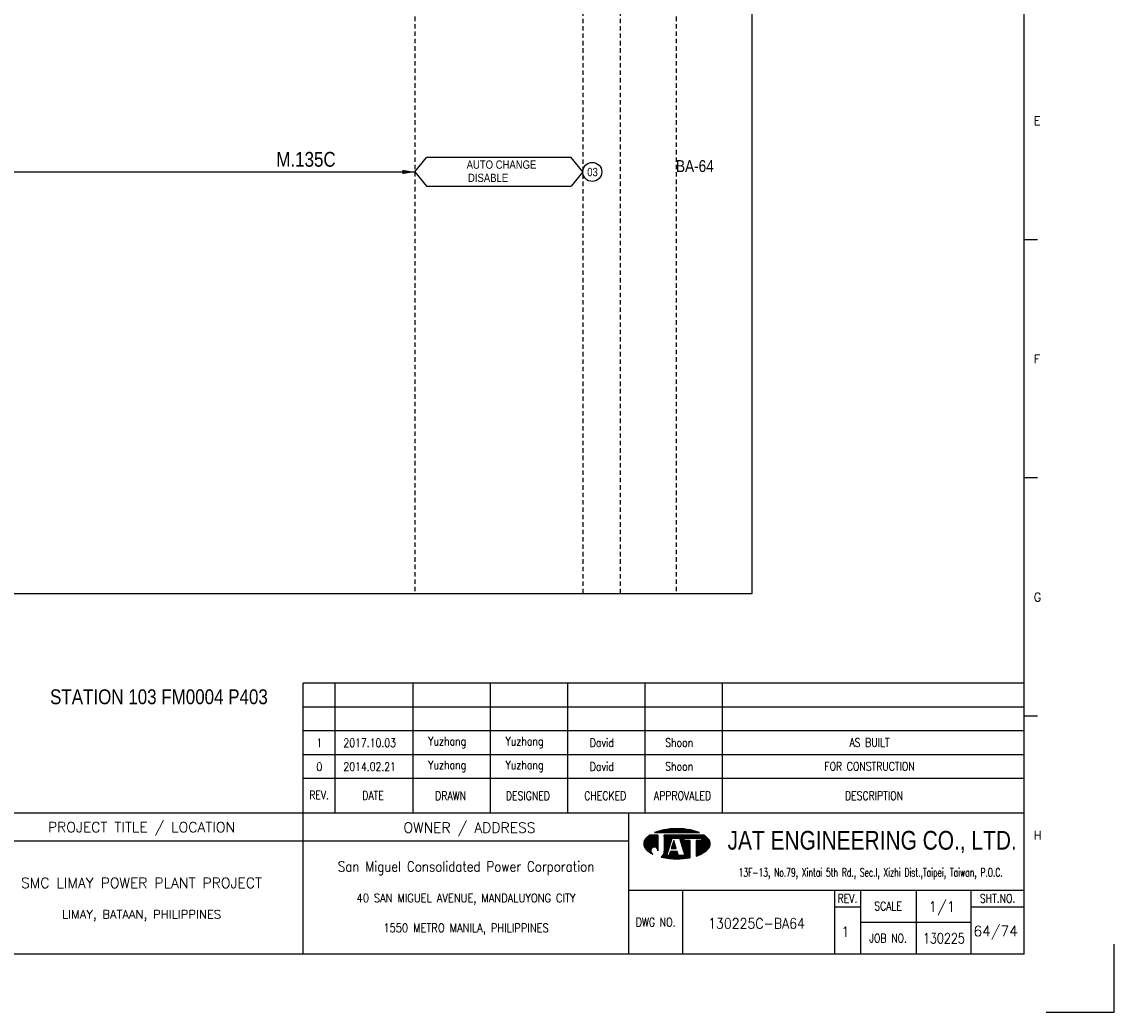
# Model space of a CAD drawing. Extents: x 2778 to 3744, y -629 to 54.
# Tile 3 of 4: x 3375 to 3744, y -629 to -294. Entities that reach past the tile are written whole.
import ezdxf
from ezdxf.enums import TextEntityAlignment as Align

# ---------------------------------------------------------------- set-up
doc = ezdxf.new("R2010")
doc.units = 0
doc.header["$MEASUREMENT"] = 0
doc.linetypes.add('HIDDEN', pattern=[4, 1.5, -1, 1.5])
doc.layers.get('0').update_dxf_attribs({"linetype": 'CONTINUOUS'})
doc.layers.get('Defpoints').update_dxf_attribs({"linetype": 'CONTINUOUS'})
for name, color, linetype in [('B_DIM', 7, 'CONTINUOUS'), ('CON', 4, 'CONTINUOUS'), ('DCS', 7, 'CONTINUOUS'), ('HID', 2, 'HIDDEN'), ('T', 2, 'CONTINUOUS'), ('TEXT', 7, 'CONTINUOUS'), ('圖框CON', 4, 'CONTINUOUS'), ('框線', 6, 'CONTINUOUS')]:
    doc.layers.add(name, color=color, linetype=linetype)
doc.styles.add('AEH', font='simplex', dxfattribs={"width": 0.8, "bigfont": 'ae'})
doc.styles.add('DAYUKP', font='complex', dxfattribs={"bigfont": 'DAYUKP.SHX'})
doc.styles.add('E2', font='simplex.shx', dxfattribs={"height": 2})
doc.styles.add('E3', font='simplex.shx', dxfattribs={"height": 3})
doc.styles.add('ROMANS', font='romans', dxfattribs={"width": 0.8})
doc.styles.add('style3', font='ARIALN.TTF')
doc.styles.add('WMF-Arial0', font='arial.ttf')

# ---------------------------------------------------------------- blocks, each defined once
blk = doc.blocks.new('LEADER')
at = {"layer": 'CON'}
blk.add_solid([(0.85, -0.57), (0.85, -1.57), (3.85, -1.07)], dxfattribs=at)
blk = doc.blocks.new('1880-TITLE_BLK')
at = {"layer": 'TEXT', "color": 2, "linetype": 'Continuous', "style": 'E3'}
for tag, p in [('SCALE', (790.95, 31.17)), ('DWG_NO', (736.41, 26.44)), ('REV', (762.59, 23.97)), ('SHT_NO', (806.74, 23.97))]:
    blk.add_attdef(tag, text='', height=3, dxfattribs=at).set_placement(p, align=Align.MIDDLE)
at = {"layer": 'TEXT', "linetype": 'Continuous', "style": 'E2', "width": 0.6}
for tag, p in [('REV_DATE', (418.65, 19.76)), ('APPR_DATE', (492.93, 19.76))]:
    blk.add_attdef(tag, text='', height=2, dxfattribs=at).set_placement(p, align=Align.MIDDLE_LEFT)
blk = doc.blocks.new('1')
at = {"layer": 'B_DIM'}
for p, q in [((2181.53, 118.11), (1938.08, 118.11)), ((1938.08, 74.29), (1938.08, 118.11)), ((1948.92, 74.29), (1948.92, 118.11)), ((1975.28, 74.29), (1975.28, 118.11)), ((2001.39, 74.29), (2001.39, 118.11)), ((2027.5, 74.29), (2027.5, 118.11)), ((2053.62, 74.29), (2053.62, 118.11)), ((2079.73, 74.29), (2079.73, 118.11)), ((2181.53, 110.07), (1938.08, 110.07)), ((1938.08, 77.93), (1938.08, 104.33)), ((2181.53, 102.03), (1938.08, 102.03)), ((2181.53, 93.99), (1938.08, 93.99)), ((2181.53, 85.95), (1938.08, 85.95))]:
    blk.add_line(p, q, dxfattribs=at)
at = {"layer": 'Defpoints'}
blk.add_lwpolyline([(2189, 7.08), (2211.97, 7.08), (2211.97, 30.05)], dxfattribs=at)
at = {"layer": 'T', "color": 0, "lineweight": -3}
for p, q in [((2053.09, 63.82), (2056.14, 66.87)), ((2053.09, 64.04), (2055.92, 66.87)), ((2053.11, 63.62), (2056.36, 66.87)), ((2053.12, 64.29), (2055.7, 66.87)), ((2053.14, 63.43), (2056.58, 66.87)), ((2053.18, 63.25), (2056.8, 66.87)), ((2053.18, 64.57), (2055.47, 66.87)), ((2053.24, 63.08), (2057.03, 66.87)), ((2053.29, 64.91), (2055.25, 66.87)), ((2053.3, 62.92), (2057.25, 66.87)), ((2053.37, 62.77), (2057.47, 66.87)), ((2053.45, 62.63), (2057.69, 66.87)), ((2053.54, 62.5), (2057.91, 66.86)), ((2053.64, 62.37), (2057.91, 66.64)), ((2053.74, 62.25), (2057.91, 66.42)), ((2056.94, 67.67), (2057.09, 67.82)), ((2057.16, 67.67), (2057.44, 67.95)), ((2057.39, 67.67), (2057.78, 68.07)), ((2057.61, 67.67), (2058.11, 68.18)), ((2057.83, 67.67), (2058.43, 68.27)), ((2058.05, 67.67), (2058.73, 68.35)), ((2058.27, 67.67), (2059.03, 68.43)), ((2058.49, 67.67), (2059.32, 68.49)), ((2058.72, 67.67), (2059.6, 68.55)), ((2058.94, 67.67), (2059.87, 68.6)), ((2059.16, 67.67), (2060.14, 68.65)), ((2059.38, 67.67), (2060.41, 68.7)), ((2059.6, 67.67), (2060.67, 68.74)), ((2059.82, 67.67), (2060.93, 68.77)), ((2060.05, 67.67), (2061.18, 68.81)), ((2060.05, 63.24), (2063.68, 66.87)), ((2060.05, 63.46), (2063.46, 66.87)), ((2060.05, 63.68), (2063.23, 66.87)), ((2060.05, 63.9), (2063.01, 66.87)), ((2060.05, 64.13), (2062.79, 66.87)), ((2060.05, 64.35), (2062.57, 66.87)), ((2060.05, 64.57), (2062.35, 66.87)), ((2060.05, 64.79), (2062.13, 66.87)), ((2060.05, 65.01), (2061.9, 66.87)), ((2060.05, 65.23), (2061.68, 66.87)), ((2060.05, 65.46), (2061.46, 66.87)), ((2060.05, 66.12), (2060.79, 66.87)), ((2060.05, 66.34), (2060.57, 66.87)), ((2060.05, 66.56), (2060.35, 66.87)), ((2060.05, 66.79), (2060.13, 66.87)), ((2060.05, 65.68), (2061.24, 66.87)), ((2060.05, 65.9), (2061.02, 66.87)), ((2060.27, 67.67), (2061.44, 68.84)), ((2060.49, 67.67), (2061.69, 68.87)), ((2060.71, 67.67), (2061.93, 68.89)), ((2060.93, 67.67), (2062.18, 68.91)), ((2061.15, 67.67), (2062.42, 68.93)), ((2061.38, 67.67), (2062.66, 68.95)), ((2061.6, 67.67), (2062.89, 68.97)), ((2061.82, 67.67), (2063.13, 68.98)), ((2062.04, 67.67), (2063.36, 68.99)), ((2062.26, 67.67), (2063.59, 69)), ((2062.48, 67.67), (2063.82, 69)), ((2062.71, 67.67), (2064.04, 69.01)), ((2062.83, 65.8), (2063.9, 66.87)), ((2062.93, 67.67), (2064.27, 69.01)), ((2063.05, 65.8), (2064.12, 66.87)), ((2063.15, 67.67), (2064.49, 69.01)), ((2063.27, 65.8), (2064.34, 66.87)), ((2063.37, 67.67), (2064.71, 69.01)), ((2063.49, 65.8), (2064.56, 66.87)), ((2063.59, 67.67), (2064.92, 69)), ((2063.72, 65.8), (2064.79, 66.87)), ((2063.81, 67.67), (2065.14, 69)), ((2063.94, 65.8), (2065.01, 66.87)), ((2064.04, 67.67), (2065.35, 68.99)), ((2064.16, 65.8), (2065.23, 66.87)), ((2064.26, 67.67), (2065.56, 68.98)), ((2064.38, 65.8), (2065.45, 66.87)), ((2064.48, 67.67), (2065.78, 68.97)), ((2064.6, 65.8), (2065.67, 66.87)), ((2064.7, 67.67), (2065.98, 68.95)), ((2064.82, 65.8), (2065.89, 66.87)), ((2064.92, 67.67), (2066.19, 68.94)), ((2065.05, 65.8), (2066.12, 66.87)), ((2065.14, 67.67), (2066.4, 68.92)), ((2065.16, 65.69), (2066.34, 66.87)), ((2065.22, 65.53), (2066.56, 66.87)), ((2065.27, 65.36), (2066.78, 66.87)), ((2065.32, 65.19), (2067, 66.87)), ((2065.37, 67.67), (2066.6, 68.9)), ((2065.38, 65.02), (2067.22, 66.87)), ((2065.43, 64.85), (2067.45, 66.87)), ((2065.48, 64.69), (2067.67, 66.87)), ((2065.59, 67.67), (2066.8, 68.88)), ((2065.81, 67.67), (2067, 68.86)), ((2066.03, 67.67), (2067.2, 68.84)), ((2066.25, 67.67), (2067.4, 68.82)), ((2066.47, 67.67), (2067.6, 68.79)), ((2066.7, 67.67), (2067.79, 68.77)), ((2066.82, 65.8), (2067.89, 66.87)), ((2066.92, 67.67), (2067.98, 68.74)), ((2067.04, 65.8), (2068.11, 66.87)), ((2067.14, 67.67), (2068.18, 68.71)), ((2067.26, 65.8), (2068.33, 66.87)), ((2067.36, 67.67), (2068.37, 68.68)), ((2067.48, 65.8), (2068.55, 66.87)), ((2067.58, 67.67), (2068.56, 68.64)), ((2067.71, 65.8), (2068.78, 66.87)), ((2067.81, 67.67), (2068.75, 68.61)), ((2067.93, 65.8), (2069, 66.87)), ((2068.03, 67.67), (2068.93, 68.58)), ((2068.15, 65.8), (2069.22, 66.87)), ((2068.25, 67.67), (2069.12, 68.54)), ((2068.37, 65.8), (2069.44, 66.87)), ((2068.47, 67.67), (2069.3, 68.5)), ((2068.59, 65.8), (2069.66, 66.87)), ((2068.69, 67.67), (2069.48, 68.46)), ((2068.81, 65.8), (2069.88, 66.87)), ((2068.91, 67.67), (2069.66, 68.42)), ((2069.04, 65.8), (2070.11, 66.87)), ((2069.14, 67.67), (2069.84, 68.37)), ((2069.26, 65.8), (2070.33, 66.87)), ((2069.36, 67.67), (2070.01, 68.33)), ((2069.48, 65.8), (2070.55, 66.87)), ((2069.58, 67.67), (2070.19, 68.28)), ((2069.7, 65.8), (2070.77, 66.87)), ((2069.8, 67.67), (2070.36, 68.23)), ((2069.92, 65.8), (2070.99, 66.87)), ((2070.02, 67.67), (2070.53, 68.18)), ((2070.14, 65.8), (2071.21, 66.87)), ((2070.24, 67.67), (2070.7, 68.13)), ((2070.37, 65.8), (2071.44, 66.87)), ((2070.47, 67.67), (2070.87, 68.07)), ((2070.59, 65.8), (2071.66, 66.87)), ((2070.69, 67.67), (2071.03, 68.02)), ((2070.81, 65.8), (2071.88, 66.87)), ((2070.91, 67.67), (2071.2, 67.96)), ((2071.03, 65.8), (2072.1, 66.87)), ((2071.13, 67.67), (2071.36, 67.9)), ((2071.25, 65.8), (2072.32, 66.87)), ((2071.35, 67.67), (2071.52, 67.84)), ((2071.47, 65.8), (2072.54, 66.87)), ((2071.57, 67.67), (2071.68, 67.77)), ((2071.7, 65.8), (2072.77, 66.87)), ((2071.8, 67.67), (2071.83, 67.71)), ((2071.92, 65.8), (2072.99, 66.87)), ((2072.14, 65.8), (2073.21, 66.87)), ((2072.36, 65.8), (2073.43, 66.87)), ((2072.58, 65.8), (2073.57, 66.78)), ((2072.62, 65.62), (2073.7, 66.69)), ((2072.62, 65.39), (2073.83, 66.6)), ((2072.62, 65.17), (2073.95, 66.5)), ((2053.61, 65.45), (2054.47, 66.31)), ((2053.84, 62.14), (2057.91, 66.2)), ((2053.95, 62.02), (2057.91, 65.98)), ((2054.07, 61.91), (2057.91, 65.75)), ((2054.18, 61.8), (2057.91, 65.53)), ((2054.29, 61.7), (2057.91, 65.31)), ((2054.41, 61.59), (2057.91, 65.09)), ((2054.53, 61.49), (2057.91, 64.87)), ((2054.65, 61.39), (2057.91, 64.65)), ((2056.12, 62.63), (2057.91, 64.42)), ((2056.46, 62.75), (2057.91, 64.2)), ((2056.7, 62.77), (2057.91, 63.98)), ((2056.9, 62.75), (2057.91, 63.76)), ((2057.08, 62.71), (2057.91, 63.54)), ((2057.23, 62.64), (2057.91, 63.32)), ((2057.37, 62.56), (2057.91, 63.09)), ((2057.5, 62.46), (2057.91, 62.87)), ((2060.03, 61), (2061.74, 62.72)), ((2060.05, 63.02), (2062.67, 65.64)), ((2060.05, 62.8), (2062.57, 65.32)), ((2060.05, 62.57), (2062.47, 64.99)), ((2060.05, 62.35), (2062.36, 64.67)), ((2060.05, 62.13), (2062.26, 64.34)), ((2060.05, 61.91), (2062.16, 64.02)), ((2060.05, 61.69), (2062.05, 63.69)), ((2060.05, 61.46), (2061.95, 63.37)), ((2062.45, 62.32), (2063.71, 63.57)), ((2062.5, 62.58), (2063.65, 63.74)), ((2062.6, 62.91), (2063.6, 63.91)), ((2062.68, 62.32), (2063.76, 63.4)), ((2062.7, 63.23), (2063.55, 64.08)), ((2062.8, 63.56), (2063.49, 64.25)), ((2062.9, 62.32), (2063.81, 63.24)), ((2062.91, 63.88), (2063.44, 64.42)), ((2063.01, 64.2), (2063.39, 64.58)), ((2063.11, 64.53), (2063.33, 64.75)), ((2063.12, 62.32), (2063.87, 63.07)), ((2063.21, 64.85), (2063.28, 64.92)), ((2063.34, 62.32), (2063.92, 62.9)), ((2063.56, 62.32), (2063.97, 62.73)), ((2065.54, 64.52), (2066.74, 65.71)), ((2065.59, 64.35), (2066.74, 65.49)), ((2065.65, 64.18), (2066.74, 65.27)), ((2065.7, 64.01), (2066.74, 65.05)), ((2065.75, 63.84), (2066.9, 65)), ((2065.81, 63.68), (2067.12, 65)), ((2065.86, 63.51), (2067.35, 65)), ((2065.91, 63.34), (2067.57, 65)), ((2065.97, 63.17), (2067.79, 65)), ((2066.02, 63), (2068.01, 65)), ((2066.07, 62.84), (2068.23, 65)), ((2066.13, 62.67), (2068.46, 65)), ((2066.18, 62.5), (2068.61, 64.93)), ((2066.23, 62.33), (2068.61, 64.71)), ((2066.29, 62.16), (2068.61, 64.48)), ((2066.34, 61.99), (2068.61, 64.26)), ((2066.39, 61.83), (2068.61, 64.04)), ((2066.45, 61.66), (2068.61, 63.82)), ((2066.5, 61.49), (2068.61, 63.6)), ((2066.56, 61.32), (2068.61, 63.38)), ((2066.61, 61.15), (2068.61, 63.15)), ((2066.66, 60.99), (2068.61, 62.93)), ((2070.75, 63.08), (2074.07, 66.4)), ((2070.75, 62.86), (2074.19, 66.3)), ((2070.75, 62.63), (2074.31, 66.2)), ((2070.75, 62.41), (2074.43, 66.09)), ((2070.75, 62.19), (2074.54, 65.98)), ((2070.75, 61.97), (2074.66, 65.87)), ((2070.75, 61.75), (2074.77, 65.76)), ((2070.75, 61.53), (2074.87, 65.65)), ((2070.75, 61.3), (2074.98, 65.53)), ((2070.75, 61.08), (2075.08, 65.41)), ((2070.75, 60.86), (2075.17, 65.28)), ((2070.75, 60.64), (2075.25, 65.14)), ((2070.75, 63.96), (2071.78, 65)), ((2070.75, 63.74), (2072, 65)), ((2070.75, 63.52), (2072.22, 65)), ((2070.75, 63.3), (2072.45, 65)), ((2070.75, 64.41), (2071.34, 65)), ((2070.75, 64.19), (2071.56, 65)), ((2070.75, 64.85), (2070.89, 65)), ((2070.75, 64.63), (2071.12, 65)), ((2070.75, 60.42), (2075.33, 64.99)), ((2070.75, 60.2), (2075.39, 64.84)), ((2070.75, 59.97), (2075.45, 64.67)), ((2070.75, 59.75), (2075.5, 64.5)), ((2071.07, 59.85), (2075.53, 64.32)), ((2071.42, 59.97), (2075.56, 64.12)), ((2071.78, 60.12), (2075.57, 63.9)), ((2072.17, 60.28), (2075.55, 63.67)), ((2072.59, 60.48), (2075.51, 63.4)), ((2073.08, 60.75), (2075.42, 63.1)), ((2054.78, 61.29), (2055.59, 62.11)), ((2054.9, 61.2), (2055.48, 61.77)), ((2055.03, 61.11), (2055.46, 61.53)), ((2055.16, 61.01), (2055.47, 61.33)), ((2055.3, 60.93), (2055.52, 61.15)), ((2055.43, 60.84), (2055.59, 60.99)), ((2055.57, 60.76), (2055.67, 60.85)), ((2055.71, 60.67), (2055.76, 60.73)), ((2055.85, 60.59), (2055.88, 60.62)), ((2056, 60.52), (2056, 60.52)), ((2056.14, 60.44), (2056.14, 60.44)), ((2057.61, 62.35), (2057.91, 62.65)), ((2057.7, 62.23), (2057.91, 62.43)), ((2057.79, 62.09), (2057.91, 62.21)), ((2057.85, 61.93), (2057.91, 61.99)), ((2057.89, 61.75), (2057.91, 61.76)), ((2057.91, 61.54), (2057.91, 61.55)), ((2059.09, 59.4), (2061.43, 61.74)), ((2059.28, 59.36), (2061.33, 61.42)), ((2059.46, 59.32), (2061.23, 61.09)), ((2059.64, 59.29), (2061.12, 60.77)), ((2059.83, 59.25), (2061.02, 60.44)), ((2059.86, 60.39), (2061.54, 62.07)), ((2059.98, 60.73), (2061.64, 62.39)), ((2060.02, 59.22), (2060.92, 60.12)), ((2060.05, 61.24), (2060.05, 61.24)), ((2060.21, 59.19), (2060.93, 59.91)), ((2060.4, 59.16), (2061.15, 59.91)), ((2060.59, 59.13), (2061.38, 59.91)), ((2060.78, 59.1), (2061.6, 59.91)), ((2060.98, 59.07), (2063.16, 61.25)), ((2061.17, 59.04), (2063.38, 61.25)), ((2061.37, 59.02), (2063.6, 61.25)), ((2061.57, 59), (2063.82, 61.25)), ((2061.68, 59.99), (2062.94, 61.25)), ((2061.77, 58.97), (2064.04, 61.25)), ((2061.78, 60.32), (2062.71, 61.25)), ((2061.88, 60.64), (2062.49, 61.25)), ((2061.97, 58.95), (2064.27, 61.25)), ((2061.99, 60.96), (2062.27, 61.25)), ((2062.17, 58.94), (2064.45, 61.21)), ((2062.38, 58.92), (2064.51, 61.05)), ((2062.58, 58.9), (2064.56, 60.88)), ((2062.79, 58.89), (2064.61, 60.71)), ((2063, 58.88), (2064.67, 60.54)), ((2063.21, 58.87), (2064.72, 60.37)), ((2063.43, 58.86), (2064.77, 60.2)), ((2063.64, 58.85), (2064.82, 60.03)), ((2063.78, 62.32), (2064.03, 62.56)), ((2063.86, 58.85), (2064.92, 59.91)), ((2064.01, 62.32), (2064.08, 62.39)), ((2064.08, 58.84), (2065.15, 59.91)), ((2064.3, 58.84), (2065.37, 59.91)), ((2064.52, 58.84), (2065.59, 59.91)), ((2064.74, 58.85), (2065.81, 59.91)), ((2064.97, 58.85), (2066.03, 59.91)), ((2065.2, 58.86), (2066.25, 59.91)), ((2065.43, 58.87), (2066.48, 59.91)), ((2065.66, 58.88), (2066.7, 59.91)), ((2065.9, 58.89), (2066.92, 59.91)), ((2066.14, 58.91), (2068.61, 61.38)), ((2066.38, 58.93), (2068.61, 61.16)), ((2066.62, 58.95), (2068.61, 60.94)), ((2066.72, 60.82), (2068.61, 62.71)), ((2066.77, 60.65), (2068.61, 62.49)), ((2066.82, 60.48), (2068.61, 62.27)), ((2066.87, 58.97), (2068.61, 60.72)), ((2066.88, 60.31), (2068.61, 62.05)), ((2066.93, 60.14), (2068.61, 61.82)), ((2066.98, 59.98), (2068.61, 61.6)), ((2067.11, 59), (2068.61, 60.49)), ((2067.37, 59.03), (2068.61, 60.27)), ((2067.62, 59.06), (2068.61, 60.05)), ((2067.88, 59.1), (2068.61, 59.83)), ((2068.14, 59.14), (2068.61, 59.61)), ((2068.4, 59.18), (2068.61, 59.38)), ((2073.74, 61.19), (2075.24, 62.69))]:
    blk.add_line(p, q, dxfattribs=at)
at = {"layer": 'T', "lineweight": -3}
for p, q in [((2057.91, 66.87), (2055.21, 66.87)), ((2056.73, 67.67), (2071.93, 67.67)), ((2057.91, 66.87), (2057.91, 61.52)), ((2073.45, 66.87), (2060.05, 66.87)), ((2060.05, 66.33), (2060.05, 66.87)), ((2060.05, 66.87), (2060.05, 61.23)), ((2061.8, 63.05), (2060.05, 61.24)), ((2060.85, 59.91), (2062.72, 65.8)), ((2063.26, 65), (2062.41, 62.32)), ((2062.72, 65.8), (2065.13, 65.8)), ((2064.1, 62.32), (2063.26, 65)), ((2063.79, 65.8), (2065.13, 65.8)), ((2065.13, 65.8), (2067, 59.91)), ((2066.74, 65.8), (2072.62, 65.8)), ((2066.74, 65), (2066.74, 65.8)), ((2068.61, 65), (2066.74, 65)), ((2068.61, 65), (2068.61, 59.21)), ((2072.62, 65), (2070.75, 65)), ((2070.75, 65), (2070.75, 59.74)), ((2072.62, 65.8), (2072.62, 65)), ((2061.65, 59.91), (2060.85, 59.91)), ((2062.08, 61.25), (2061.65, 59.91)), ((2064.44, 61.25), (2062.08, 61.25)), ((2062.41, 62.32), (2064.1, 62.32)), ((2064.86, 59.91), (2064.44, 61.25)), ((2067, 59.91), (2064.86, 59.91))]:
    blk.add_line(p, q, dxfattribs=at)
for centre, major_axis, start_param, end_param in [((2059.72, 60.14), (-5.73, 5.73), 6.088179, 6.3272), ((2062.5, 54), (-10.49, 10.49), 5.683021, 5.897183), ((2064.33, 44.23), (-17.52, 17.52), 5.497787, 5.683021), ((2064.33, 44.23), (17.52, 17.52), 0.600164, 0.785398), ((2066.16, 54), (10.49, 10.49), 0.386002, 0.600164), ((2068.93, 60.14), (-5.73, 5.73), 4.668374, 4.907395), ((2055.58, 63.92), (1.76, 1.76), 1.614811, 2.356194), ((2055.58, 63.92), (-1.76, 1.76), 0.785398, 1.526782), ((2056.68, 61.54), (-0.868, 0.868), 3.906164, 8.245601), ((2073.07, 63.92), (-1.76, 1.76), 3.926991, 4.668374), ((2073.07, 63.92), (1.76, 1.76), 4.756403, 5.497787), ((2059.72, 67.71), (5.73, 5.73), 3.097578, 3.478972), ((2057.88, 61.28), (1.53, 1.53), 4.470635, 5.546585), ((2064.33, 83.62), (17.52, 17.52), 3.710226, 3.926991), ((2064.33, 83.62), (17.52, 17.52), 3.926991, 4.100643), ((2066.16, 73.85), (-10.49, 10.49), 2.670765, 2.781027), ((2068.93, 67.71), (-5.73, 5.73), 2.781027, 3.185607)]:
    blk.add_ellipse(centre, major_axis=major_axis, ratio=1, start_param=start_param, end_param=end_param, dxfattribs=at)
at = {"layer": '圖框CON'}
for p, q in [((2186.14, 267.8), (2181.53, 267.8)), ((2186.14, 187.4), (2181.53, 187.4)), ((2186.14, 107), (2181.53, 107)), ((2048.1, 48.3), (2181.53, 48.3)), ((2066.14, 48.3), (2066.14, 26.6)), ((2117.55, 48.3), (2117.55, 26.6)), ((2126.28, 48.3), (2126.28, 26.6)), ((2145.25, 26.6), (2145.25, 48.3)), ((2163.72, 26.6), (2163.72, 48.3)), ((2117.55, 42.62), (2126.28, 42.62)), ((2163.72, 42.62), (2181.53, 42.62)), ((2126.28, 37.45), (2163.72, 37.45))]:
    blk.add_line(p, q, dxfattribs=at)
for points in [[(1938.08, 26.6), (1938.08, 74.29)], [(2048.1, 26.6), (2048.1, 74.29)], [(2048.1, 64.75), (1828.89, 64.75)]]:
    blk.add_lwpolyline(points, dxfattribs=at)
at = {"layer": '框線'}
for p, q in [((2181.53, 26.6), (2181.53, 669.81)), ((2181.53, 74.29), (1308.62, 74.29)), ((2181.53, 26.6), (1308.62, 26.6))]:
    blk.add_line(p, q, dxfattribs=at)
at = {"style": 'DAYUKP'}
for s, p in [('E', (2184.79, 307.99)), ('F', (2184.79, 227.59)), ('G', (2184.79, 147.19)), ('H', (2184.79, 66.79))]:
    blk.add_text(s, height=2.87, dxfattribs=at).set_placement(p, align=Align.MIDDLE_LEFT)
at = {"style": 'WMF-Arial0', "width": 0.8}
blk.add_text('JAT ENGINEERING CO., LTD.', height=6.3172, dxfattribs=at).set_placement((2130.24, 64.55), align=Align.MIDDLE)
at = {"color": 2, "ltscale": 500, "style": 'ROMANS', "width": 0.85}
blk.add_text('San Miguel Consolidated Power Corporation', height=3.4457, dxfattribs=at).set_placement((1993.09, 56.23), align=Align.MIDDLE_CENTER)
at = {"color": 2, "ltscale": 500, "style": 'ROMANS'}
for s, height, p in [('SMC LIMAY POWER PLANT PROJECT', 3.4457, (1883.48, 50.7)), ('LIMAY, BATAAN, PHILIPPINES', 2.8714, (1883.48, 40.08))]:
    blk.add_text(s, height=height, dxfattribs=at).set_placement(p, align=Align.MIDDLE_CENTER)
at = {"color": 4, "ltscale": 500, "style": 'ROMANS', "width": 0.85}
for s, p in [('40 SAN MIGUEL AVENUE, MANDALUYONG CITY', (1993.09, 45.61)), ('1550 METRO MANILA, PHILIPPINES', (1993.09, 35.51))]:
    blk.add_text(s, height=2.8714, dxfattribs=at).set_placement(p, align=Align.MIDDLE_CENTER)
at = {"layer": 'B_DIM', "style": 'AEH', "width": 0.8}
for s, height, p in [('REV.', 2.871, (1943.45, 80.37)), ('DATE', 2.871, (1961.68, 80.21)), ('DRAWN', 2.871, (1987.87, 80.12)), ('DESIGNED', 2.871, (2013.98, 80.12)), ('CHECKED', 2.871, (2040.1, 80.12)), ('APPROVALED', 2.871, (2066.21, 80.12)), ('DESCRIPTION', 2.8714, (2130.87, 80.12))]:
    blk.add_text(s, height=height, dxfattribs=at).set_placement(p, align=Align.MIDDLE)
at = {"layer": 'HID', "ltscale": 500, "style": 'ROMANS'}
for s, p in [('PROJECT TITLE / LOCATION', (1883.48, 69.28)), ('OWNER / ADDRESS', (1994.25, 69.12))]:
    blk.add_text(s, height=3.4457, dxfattribs=at).set_placement(p, align=Align.MIDDLE)
at = {"layer": 'HID', "color": 7, "style": 'ROMANS', "width": 0.8}
for s, p in [('REV.', (2121.92, 45.46)), ('SCALE', (2135.64, 42.87)), ('SHT.NO.', (2172.62, 45.46)), ('DWG NO.', (2057.12, 37.45)), ('JOB NO.', (2135.64, 32.03))]:
    blk.add_text(s, height=2.871, dxfattribs=at).set_placement(p, align=Align.MIDDLE)
at = {"layer": 'T', "color": 2, "ltscale": 500, "style": 'ROMANS', "width": 0.65}
blk.add_text('13F-13, No.79, Xintai 5th Rd., Sec.I, Xizhi Dist.,Taipei, Taiwan, P.O.C.', height=2.8714, dxfattribs=at).set_placement((2129.74, 52.81), align=Align.CENTER)

msp = doc.modelspace()

# ---------------------------------------------------------------- linework, layer by layer
at = {"layer": 'CON', "color": 6}
for p, q in [((3507.67, -345.06), (3511.57, -340.24)), ((3560.48, -340.24), (3511.57, -340.24)), ((3564.37, -345.06), (3560.48, -340.24)), ((3507.67, -345.06), (3511.57, -349.88)), ((3564.37, -345.06), (3560.48, -349.88)), ((3511.57, -349.88), (3560.48, -349.88))]:
    msp.add_line(p, q, dxfattribs=at)
at = {"layer": 'CON'}
msp.add_line((3289.51, -345.06), (3507.67, -345.06), dxfattribs=at)
msp.add_lwpolyline([(2907.42, 12.36), (3621.42, 12.36), (3621.42, -487.45), (2907.42, -487.45)], close=True, dxfattribs=at)
msp.add_circle((3567.59, -345.06), 3.21, dxfattribs=at)
at = {"layer": 'HID'}
for p, q in [((3507.67, 12.36), (3507.67, -487.45)), ((3564.37, 11.66), (3564.37, -487.45)), ((3576.97, 11.66), (3576.97, -487.45)), ((3595.87, 12.36), (3595.87, -487.45))]:
    msp.add_line(p, q, dxfattribs=at)

# ---------------------------------------------------------------- block references
msp.add_blockref('1', (1531.87, -635.78))
at = {"layer": 'CON', "xscale": 1.4, "yscale": 1.4, "zscale": 1.4}
msp.add_blockref('LEADER', (3502.28, -343.57), dxfattribs=at)
at = {"layer": 'TEXT', "color": 0}
ref = msp.add_blockref('1880-TITLE_BLK', (2777.22, -629.12), dxfattribs=dict(at, xscale=1.148576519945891, yscale=1.148576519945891, zscale=1.148576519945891))
ref.add_attrib('DWG_NO', '130225C-BA64', dxfattribs={"color": 2, "linetype": 'Continuous', "height": 3.4457, "style": 'E3', "width": 0.9}).set_placement((3623.05, -598.75), align=Align.MIDDLE)
ref.add_attrib('REV', '1', dxfattribs={"color": 2, "linetype": 'Continuous', "height": 3.45, "style": 'E3'}).set_placement((3653.12, -601.59), align=Align.MIDDLE)
ref.add_attrib('SCALE', '1/1', dxfattribs={"color": 2, "linetype": 'Continuous', "height": 3.446, "style": 'E3'}).set_placement((3685.68, -593.33), align=Align.MIDDLE)
ref.add_attrib('SHT_NO', '64/74', dxfattribs={"color": 2, "linetype": 'Continuous', "height": 3.446, "style": 'E3'}).set_placement((3703.83, -601.59), align=Align.MIDDLE)

# ---------------------------------------------------------------- texts
at = {"layer": 'CON', "style": 'style3'}
for s, p in [('AUTO CHANGE', (3525.17, -344.83)), ('DISABLE', (3525.62, -349.29)), ('03', (3565.89, -347.34))]:
    msp.add_text(s, height=2.8, dxfattribs=at).set_placement(p, align=Align.BOTTOM_LEFT)
msp.add_text('BA-64', height=4, dxfattribs=at).set_placement((3595.87, -345.09))
at = {"layer": 'DCS', "linetype": 'ByBlock', "style": 'style3'}
for s, p in [('M.135C', (3460.87, -343.31)), ('STATION 103 FM0004 P403', (3384.47, -524.74))]:
    msp.add_text(s, height=5, dxfattribs=at).set_placement(p)
at = {"layer": 'T', "style": 'AEH', "width": 0.8}
for s, height, p in [('1', 2.87, (3475.4, -537.81)), ('2017.10.03', 2.871, (3492.41, -537.78)), ('Yuzhang', 2.871, (3518.61, -537.69)), ('Yuzhang', 2.871, (3544.72, -537.69)), ('David', 2.871, (3570.83, -537.69)), ('Shoon', 2.871, (3596.95, -537.69)), ('AS BUILT', 2.871, (3661.22, -537.69)), ('0', 2.87, (3475.4, -545.85)), ('2014.02.21', 2.871, (3492.41, -545.82)), ('Yuzhang', 2.871, (3518.61, -545.73)), ('Yuzhang', 2.871, (3544.72, -545.73)), ('David', 2.871, (3570.83, -545.73)), ('Shoon', 2.871, (3596.95, -545.73)), ('FOR CONSTRUCTION', 2.8714, (3661.22, -545.73))]:
    msp.add_text(s, height=height, dxfattribs=at).set_placement(p, align=Align.MIDDLE)
at = {"layer": 'TEXT', "color": 2, "style": 'E3', "width": 0.8}
msp.add_text('130225', height=3.446, dxfattribs=at).set_placement((3686.35, -603.76), align=Align.MIDDLE_CENTER)

doc.saveas('drawing.dxf')
